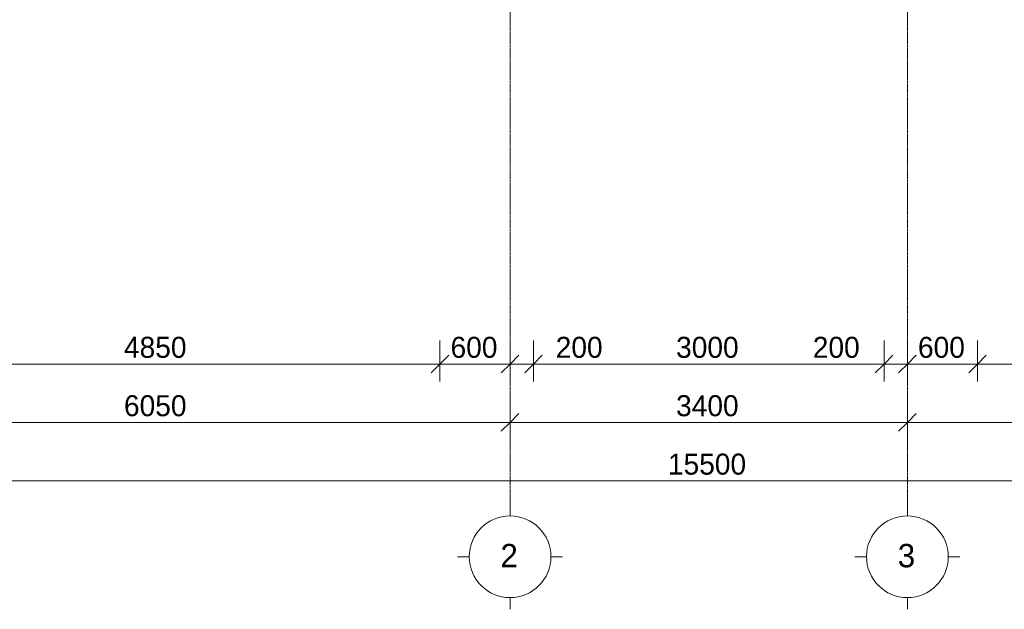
# Model space of a CAD drawing. Header units: millimetres. Extents: x -21500 to 4800, y -5900 to 33113.
# Tile 2 of 8: x -14247 to -5820, y -5900 to -852. Entities that reach past the tile are written whole.
import ezdxf

# ---------------------------------------------------------------- set-up
doc = ezdxf.new("R2010")
doc.units = ezdxf.units.MM
doc.linetypes.add('StructuralPlan-G00$0$Grid Line', pattern=[22.225, 12.7, -3.175, 3.175, -3.175])
for name, color, linetype, lineweight in [('S - LINE', 7, 'Continuous', 20), ('StructuralPlan-G00$0$A-010-D_DIM', 7, 'Continuous', 5), ('StructuralPlan-G00$0$A-010-D_DIM-100', 7, 'Continuous', 5), ('StructuralPlan-G00$0$Z-030-M_GRID', 7, 'Continuous', 5), ('StructuralPlan-G00$0$Z-033_T_GRIDREF', 7, 'Continuous', 5)]:
    doc.layers.add(name, color=color, linetype=linetype, lineweight=lineweight)
doc.styles.add('StructuralPlan-G00$0$Cubicon_1', font='Cubicon.ttf', dxfattribs={"height": 200})
doc.styles.add('StructuralPlan-G00$0$Cubicon_2', font='Cubicon.ttf', dxfattribs={"height": 180})
doc.dimstyles.new('StructuralPlan-G00$0$CUB_DIM_1_8', dxfattribs={"dimscale": 304.8, "dimtxt": 181.601257, "dimasz": 0.492126, "dimexe": 0.492126, "dimexo": 0.0625, "dimgap": 0, "dimtad": 1, "dimdec": 0, "dimzin": 0, "dimdsep": 46, "dimtxsty": 'StructuralPlan-G00$0$Cubicon_2', "dimblk1": 'StructuralPlan-G00$0$_Oblique', "dimblk2": 'StructuralPlan-G00$0$_Oblique', "dimsah": 1, "dimcen": 0.09, "dimdle": 0.328084, "dimazin": 0, "dimtfac": 1, "dimtdec": 4, "dimtix": 1, "dimtmove": 0, "dimatfit": 3, "dimfxl": 0.656168, "dimfxlon": 1, "dimtvp": 1, "dimtolj": 1, "dimtzin": 0, "dimarcsym": 2})
doc.dimstyles.new('StructuralPlan-G00$0$CUB_DIM_1_8_1', dxfattribs={"dimscale": 304.8, "dimtxt": 181.601257, "dimasz": 0.492126, "dimexe": 0.492126, "dimexo": 0.0625, "dimgap": 0, "dimtad": 1, "dimdec": 0, "dimzin": 0, "dimdsep": 46, "dimtxsty": 'StructuralPlan-G00$0$Cubicon_2', "dimblk1": 'StructuralPlan-G00$0$_Oblique', "dimblk2": 'StructuralPlan-G00$0$_Oblique', "dimsah": 1, "dimcen": 0.09, "dimdle": 0.328084, "dimazin": 0, "dimtfac": 1, "dimtdec": 4, "dimtix": 1, "dimtmove": 1, "dimatfit": 3, "dimfxl": 0.656168, "dimfxlon": 1, "dimtvp": 1, "dimtolj": 1, "dimtzin": 0, "dimarcsym": 2})

# ---------------------------------------------------------------- blocks, each defined once
blk = doc.blocks.new('StructuralPlan-G00$0$Grid - 00_CUB_ღერძის თავი-752507-G00')
at = {"layer": 'StructuralPlan-G00$0$Z-033_T_GRIDREF'}
for p, q in [((0, 3.5), (0, 4.5)), ((-3.5, 0), (-4.5, 0)), ((3.5, 0), (4.5, 0)), ((0, -3.5), (0, -4.5))]:
    blk.add_line(p, q, dxfattribs=at)
blk.add_circle((0, 0), 3.5, dxfattribs=at)
blk = doc.blocks.new('StructuralPlan-G00$0$DIMBLOCK1-G00')
at = {"layer": 'StructuralPlan-G00$0$A-010-D_DIM-100', "transparency": 16777216}
for p, q in [((-16100, -4800), (-16100, -4600)), ((-600, -4800), (-600, -4600)), ((-16200, -4800), (-500, -4800)), ((-16100, -4800), (-16175, -4875)), ((-16100, -4800), (-16025, -4725)), ((-16100, -4800), (-16100, -4950)), ((-600, -4800), (-675, -4875)), ((-600, -4800), (-525, -4725)), ((-600, -4800), (-600, -4950))]:
    blk.add_line(p, q, dxfattribs=at)
at = {"layer": 'StructuralPlan-G00$0$A-010-D_DIM-100', "color": 0, "transparency": 16777216, "insert": (-8699.2, -4566.9), "char_height": 180, "width": 838.16, "attachment_point": 1, "line_spacing_factor": 0.931288, "style": 'StructuralPlan-G00$0$Cubicon_2'}
blk.add_mtext('15500', dxfattribs=at)
blk = doc.blocks.new('StructuralPlan-G00$0$_Oblique')
at = {"color": 0, "linetype": 'ByBlock', "lineweight": -2}
blk.add_line((-0.5, -0.5), (0.5, 0.5), dxfattribs=at)
blk = doc.blocks.new('StructuralPlan-G00$0$DIMBLOCK2-G00')
at = {"layer": 'StructuralPlan-G00$0$A-010-D_DIM-100', "transparency": 16777216}
for p, q in [((-16100, -4300), (-16100, -4100)), ((-10050, -4300), (-10050, -4100)), ((-16100, -4300), (-16025, -4225)), ((-10050, -4300), (-9975, -4225)), ((-16200, -4300), (-10050, -4300)), ((-16100, -4300), (-16175, -4375)), ((-16100, -4300), (-16100, -4450)), ((-10050, -4300), (-10125, -4375)), ((-10050, -4300), (-10050, -4450))]:
    blk.add_line(p, q, dxfattribs=at)
at = {"layer": 'StructuralPlan-G00$0$A-010-D_DIM-100', "color": 0, "transparency": 16777216, "insert": (-13354.4, -4066.9), "char_height": 180, "width": 670.528, "attachment_point": 1, "line_spacing_factor": 0.931288, "style": 'StructuralPlan-G00$0$Cubicon_2'}
blk.add_mtext('6050', dxfattribs=at)
blk = doc.blocks.new('StructuralPlan-G00$0$DIMBLOCK3-G00')
at = {"layer": 'StructuralPlan-G00$0$A-010-D_DIM-100', "transparency": 16777216}
for p, q in [((-10050, -4300), (-10050, -4100)), ((-6650, -4300), (-6650, -4100)), ((-10050, -4300), (-9975, -4225)), ((-6650, -4300), (-6575, -4225)), ((-10050, -4300), (-10125, -4375)), ((-10050, -4300), (-6650, -4300)), ((-10050, -4300), (-10050, -4450)), ((-6650, -4300), (-6725, -4375)), ((-6650, -4300), (-6650, -4450))]:
    blk.add_line(p, q, dxfattribs=at)
at = {"layer": 'StructuralPlan-G00$0$A-010-D_DIM-100', "color": 0, "transparency": 16777216, "insert": (-8629.4, -4066.9), "char_height": 180, "width": 670.528, "attachment_point": 1, "line_spacing_factor": 0.931288, "style": 'StructuralPlan-G00$0$Cubicon_2'}
blk.add_mtext('3400', dxfattribs=at)
blk = doc.blocks.new('StructuralPlan-G00$0$DIMBLOCK4-G00')
at = {"layer": 'StructuralPlan-G00$0$A-010-D_DIM-100', "transparency": 16777216}
for p, q in [((-6650, -4300), (-6650, -4100)), ((-600, -4300), (-600, -4100)), ((-6650, -4300), (-6575, -4225)), ((-600, -4300), (-525, -4225)), ((-6650, -4300), (-6725, -4375)), ((-6650, -4300), (-500, -4300)), ((-6650, -4300), (-6650, -4450)), ((-600, -4300), (-675, -4375)), ((-600, -4300), (-600, -4450))]:
    blk.add_line(p, q, dxfattribs=at)
at = {"layer": 'StructuralPlan-G00$0$A-010-D_DIM-100', "color": 0, "transparency": 16777216, "insert": (-3904.4, -4066.9), "char_height": 180, "width": 670.528, "attachment_point": 1, "line_spacing_factor": 0.931288, "style": 'StructuralPlan-G00$0$Cubicon_2'}
blk.add_mtext('6050', dxfattribs=at)
blk = doc.blocks.new('StructuralPlan-G00$0$DIMBLOCK7-G00')
at = {"layer": 'StructuralPlan-G00$0$A-010-D_DIM-100', "transparency": 16777216}
for p, q in [((-15500, -3800), (-15500, -3600)), ((-10650, -3800), (-10650, -3600)), ((-15500, -3800), (-15425, -3725)), ((-10650, -3800), (-10575, -3725)), ((-15500, -3800), (-15575, -3875)), ((-15500, -3800), (-10650, -3800)), ((-15500, -3800), (-15500, -3950)), ((-10650, -3800), (-10725, -3875)), ((-10650, -3800), (-10650, -3950))]:
    blk.add_line(p, q, dxfattribs=at)
at = {"layer": 'StructuralPlan-G00$0$A-010-D_DIM-100', "color": 0, "transparency": 16777216, "insert": (-13354.4, -3566.9), "char_height": 180, "width": 670.528, "attachment_point": 1, "line_spacing_factor": 0.931288, "style": 'StructuralPlan-G00$0$Cubicon_2'}
blk.add_mtext('4850', dxfattribs=at)
blk = doc.blocks.new('StructuralPlan-G00$0$DIMBLOCK8-G00')
at = {"layer": 'StructuralPlan-G00$0$A-010-D_DIM-100', "transparency": 16777216}
for p, q in [((-10650, -3800), (-10650, -3600)), ((-10050, -3800), (-10050, -3600)), ((-10650, -3800), (-10575, -3725)), ((-10050, -3800), (-9975, -3725)), ((-10650, -3800), (-10725, -3875)), ((-10650, -3800), (-10050, -3800)), ((-10650, -3800), (-10650, -3950)), ((-10050, -3800), (-10125, -3875)), ((-10050, -3800), (-10050, -3950))]:
    blk.add_line(p, q, dxfattribs=at)
at = {"layer": 'StructuralPlan-G00$0$A-010-D_DIM-100', "color": 0, "transparency": 16777216, "insert": (-10559.5, -3566.9), "char_height": 180, "width": 502.896, "attachment_point": 1, "line_spacing_factor": 0.931288, "style": 'StructuralPlan-G00$0$Cubicon_2'}
blk.add_mtext('600', dxfattribs=at)
blk = doc.blocks.new('StructuralPlan-G00$0$DIMBLOCK9-G00')
at = {"layer": 'StructuralPlan-G00$0$A-010-D_DIM-100', "transparency": 16777216}
for p, q in [((-10050, -3800), (-10050, -3600)), ((-9850, -3800), (-9850, -3600)), ((-10050, -3800), (-9975, -3725)), ((-9850, -3800), (-9775, -3725)), ((-10050, -3800), (-10125, -3875)), ((-10050, -3800), (-9850, -3800)), ((-10050, -3800), (-10050, -3950)), ((-9759.5, -3800), (-9950, -3800)), ((-9850, -3800), (-9925, -3875)), ((-9850, -3800), (-9850, -3950)), ((-9240.5, -3800), (-9759.5, -3800))]:
    blk.add_line(p, q, dxfattribs=at)
at = {"layer": 'StructuralPlan-G00$0$A-010-D_DIM-100', "color": 0, "transparency": 16777216, "insert": (-9659.5, -3566.9), "char_height": 180, "width": 502.896, "attachment_point": 1, "line_spacing_factor": 0.931288, "style": 'StructuralPlan-G00$0$Cubicon_2'}
blk.add_mtext('200', dxfattribs=at)
blk = doc.blocks.new('StructuralPlan-G00$0$DIMBLOCK10-G00')
at = {"layer": 'StructuralPlan-G00$0$A-010-D_DIM-100', "transparency": 16777216}
for p, q in [((-9850, -3800), (-9850, -3600)), ((-6850, -3800), (-6850, -3600)), ((-9850, -3800), (-9775, -3725)), ((-6850, -3800), (-6775, -3725)), ((-9850, -3800), (-9925, -3875)), ((-9850, -3800), (-6850, -3800)), ((-9850, -3800), (-9850, -3950)), ((-6850, -3800), (-6925, -3875)), ((-6850, -3800), (-6850, -3950))]:
    blk.add_line(p, q, dxfattribs=at)
at = {"layer": 'StructuralPlan-G00$0$A-010-D_DIM-100', "color": 0, "transparency": 16777216, "insert": (-8629.4, -3566.9), "char_height": 180, "width": 670.528, "attachment_point": 1, "line_spacing_factor": 0.931288, "style": 'StructuralPlan-G00$0$Cubicon_2'}
blk.add_mtext('3000', dxfattribs=at)
blk = doc.blocks.new('StructuralPlan-G00$0$DIMBLOCK11-G00')
at = {"layer": 'StructuralPlan-G00$0$A-010-D_DIM-100', "transparency": 16777216}
for p, q in [((-6850, -3800), (-6850, -3600)), ((-6650, -3800), (-6650, -3600)), ((-6850, -3800), (-6775, -3725)), ((-6650, -3800), (-6575, -3725)), ((-7459.5, -3800), (-6940.5, -3800)), ((-6940.5, -3800), (-6750, -3800)), ((-6850, -3800), (-6925, -3875)), ((-6850, -3800), (-6650, -3800)), ((-6850, -3800), (-6850, -3950)), ((-6650, -3800), (-6725, -3875)), ((-6650, -3800), (-6650, -3950))]:
    blk.add_line(p, q, dxfattribs=at)
at = {"layer": 'StructuralPlan-G00$0$A-010-D_DIM-100', "color": 0, "transparency": 16777216, "insert": (-7459.5, -3566.9), "char_height": 180, "width": 502.896, "attachment_point": 1, "line_spacing_factor": 0.931288, "style": 'StructuralPlan-G00$0$Cubicon_2'}
blk.add_mtext('200', dxfattribs=at)
blk = doc.blocks.new('StructuralPlan-G00$0$DIMBLOCK12-G00')
at = {"layer": 'StructuralPlan-G00$0$A-010-D_DIM-100', "transparency": 16777216}
for p, q in [((-6650, -3800), (-6650, -3600)), ((-6050, -3800), (-6050, -3600)), ((-6650, -3800), (-6575, -3725)), ((-6050, -3800), (-5975, -3725)), ((-6650, -3800), (-6725, -3875)), ((-6650, -3800), (-6050, -3800)), ((-6650, -3800), (-6650, -3950)), ((-6050, -3800), (-6125, -3875)), ((-6050, -3800), (-6050, -3950))]:
    blk.add_line(p, q, dxfattribs=at)
at = {"layer": 'StructuralPlan-G00$0$A-010-D_DIM-100', "color": 0, "transparency": 16777216, "insert": (-6559.5, -3566.9), "char_height": 180, "width": 502.896, "attachment_point": 1, "line_spacing_factor": 0.931288, "style": 'StructuralPlan-G00$0$Cubicon_2'}
blk.add_mtext('600', dxfattribs=at)
blk = doc.blocks.new('StructuralPlan-G00$0$DIMBLOCK13-G00')
at = {"layer": 'StructuralPlan-G00$0$A-010-D_DIM-100', "transparency": 16777216}
for p, q in [((-6050, -3800), (-6050, -3600)), ((-1200, -3800), (-1200, -3600)), ((-6050, -3800), (-5975, -3725)), ((-1200, -3800), (-1125, -3725)), ((-6050, -3800), (-6125, -3875)), ((-6050, -3800), (-1200, -3800)), ((-6050, -3800), (-6050, -3950)), ((-1200, -3800), (-1275, -3875)), ((-1200, -3800), (-1200, -3950))]:
    blk.add_line(p, q, dxfattribs=at)
at = {"layer": 'StructuralPlan-G00$0$A-010-D_DIM-100', "color": 0, "transparency": 16777216, "insert": (-3904.4, -3566.9), "char_height": 180, "width": 670.528, "attachment_point": 1, "line_spacing_factor": 0.931288, "style": 'StructuralPlan-G00$0$Cubicon_2'}
blk.add_mtext('4850', dxfattribs=at)
blk = doc.blocks.new('StructuralPlan-G00')
at = {"layer": 'StructuralPlan-G00$0$Z-030-M_GRID', "linetype": 'StructuralPlan-G00$0$Grid Line'}
for p, q in [((-10050, 22400), (-10050, -5000)), ((-6650, 22400), (-6650, -5000))]:
    blk.add_line(p, q, dxfattribs=at)
at = {"layer": 'StructuralPlan-G00$0$Z-033_T_GRIDREF', "xscale": 99.99999999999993, "yscale": 99.99999999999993, "zscale": 99.99999999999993, "rotation": 180}
for p in [(-10050, -5450), (-6650, -5450)]:
    blk.add_blockref('StructuralPlan-G00$0$Grid - 00_CUB_ღერძის თავი-752507-G00', p, dxfattribs=at)
at = {"layer": 'StructuralPlan-G00$0$Z-033_T_GRIDREF', "char_height": 200, "width": 192.405, "attachment_point": 1, "style": 'StructuralPlan-G00$0$Cubicon_1'}
for s, insert in [('\\fCubicon|b0|i0|c204|p2|;2', (-10132.4, -5340.2)), ('\\fCubicon|b0|i0|c204|p2|;3', (-6732.4, -5340.2))]:
    blk.add_mtext(s, dxfattribs=dict(at, insert=insert))
at = {"layer": 'StructuralPlan-G00$0$A-010-D_DIM'}
for base, p1, p2, override, picture, middle in [((-10650, -3800), (-15500, -3600), (-10650, -3600), {"dimpost": '<>', "dimfxl": 4850.000053}, 'StructuralPlan-G00$0$DIMBLOCK7-G00', (-13075, -3708.2)), ((-10050, -3800), (-10650, -3600), (-10050, -3600), {"dimpost": '<>', "dimfxl": 600}, 'StructuralPlan-G00$0$DIMBLOCK8-G00', (-10350, -3708.2)), ((-6850, -3800), (-9850, -3600), (-6850, -3600), {"dimpost": '<>', "dimfxl": 2999.999947}, 'StructuralPlan-G00$0$DIMBLOCK10-G00', (-8350, -3708.1)), ((-6050, -3800), (-6650, -3600), (-6050, -3600), {"dimpost": '<>', "dimfxl": 600}, 'StructuralPlan-G00$0$DIMBLOCK12-G00', (-6350, -3708.2)), ((-1200, -3800), (-6050, -3600), (-1200, -3600), {"dimpost": '<>', "dimfxl": 4850}, 'StructuralPlan-G00$0$DIMBLOCK13-G00', (-3625, -3708.2)), ((-10050, -4300), (-16100, -4100), (-10050, -4100), {"dimpost": '<>', "dimfxl": 6050.000053}, 'StructuralPlan-G00$0$DIMBLOCK2-G00', (-13075, -4208.2)), ((-6650, -4300), (-10050, -4100), (-6650, -4100), {"dimpost": '<>', "dimfxl": 3399.999947}, 'StructuralPlan-G00$0$DIMBLOCK3-G00', (-8350, -4208.1)), ((-600, -4300), (-6650, -4100), (-600, -4100), {"dimpost": '<>', "dimfxl": 6050}, 'StructuralPlan-G00$0$DIMBLOCK4-G00', (-3625, -4208.2)), ((-600, -4800), (-16100, -4600), (-600, -4600), {"dimpost": '<>', "dimfxl": 15500}, 'StructuralPlan-G00$0$DIMBLOCK1-G00', (-8350, -4708.2))]:
    dim = blk.add_linear_dim(base=base, p1=p1, p2=p2, dimstyle='StructuralPlan-G00$0$CUB_DIM_1_8', override=override, dxfattribs=at)
    dim.commit()
    dim.dimension.update_dxf_attribs({"geometry": picture, "text_midpoint": middle})
for base, p1, p2, picture, middle in [((-9850, -3800), (-10050, -3600), (-9850, -3600), 'StructuralPlan-G00$0$DIMBLOCK9-G00', (-9408.1, -3686.9)), ((-6650, -3800), (-6850, -3600), (-6650, -3600), 'StructuralPlan-G00$0$DIMBLOCK11-G00', (-7208.1, -3686.9))]:
    dim = blk.add_linear_dim(base=base, p1=p1, p2=p2, dimstyle='StructuralPlan-G00$0$CUB_DIM_1_8_1', override={"dimpost": '<>', "dimfxl": 200}, dxfattribs=at)
    dim.commit()
    dim.dimension.update_dxf_attribs({"geometry": picture, "text_midpoint": middle, "dimtype": 128})

msp = doc.modelspace()

# ---------------------------------------------------------------- block references
at = {"layer": 'S - LINE'}
msp.add_blockref('StructuralPlan-G00', (0, 0), dxfattribs=at)

doc.saveas('drawing.dxf')
